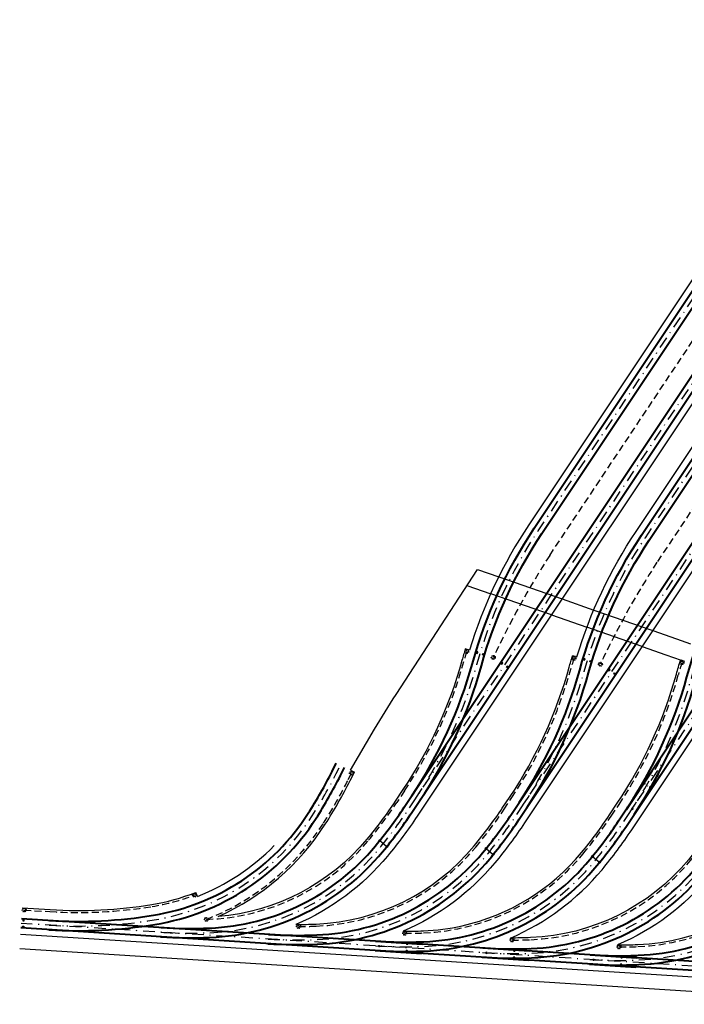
# Model space of a CAD drawing. Header units: metres. Extents: x 6603819 to 6604192, y 5739806 to 5740030.
# Tile 2 of 4: x 6603984 to 6604056, y 5739832 to 5739937. Entities that reach past the tile are written whole.
import ezdxf

# ---------------------------------------------------------------- set-up
doc = ezdxf.new("R2010")
doc.units = ezdxf.units.M
doc.linetypes.add('DASHDOT', pattern=[25.4, 12.7, -6.35, 0, -6.35])
doc.linetypes.add('HIDDEN', pattern=[0.375, 0.25, -0.125])
for name, color, linetype, lineweight in [('OBRZEŻE_BET_8X40', 236, 'Continuous', 30), ('ODW_DRENAZ', 5, 'HIDDEN', 30), ('ODW_DRENAZ_NAJN', 5, 'HIDDEN', 30), ('OSIE_TORU', 10, 'DASHDOT', 30), ('szyny 60R2', 14, 'Continuous', 40), ('T_ODW_ZWROTNIC', 180, 'Continuous', 35), ('T_POŁ_ELEKTR', 1, 'Continuous', 30), ('zwrotnica R50m', 140, 'Continuous', 40)]:
    doc.layers.add(name, color=color, linetype=linetype, lineweight=lineweight)

# ---------------------------------------------------------------- blocks, each defined once
blk = doc.blocks.new('zwr50')
at = {"layer": 'T_ODW_ZWROTNIC'}
for centre in [(-2.66, 2.27), (-2.99, 1.61), (-0.13, 0.63)]:
    blk.add_circle(centre, 0.06, dxfattribs=at)
at = {"layer": 'zwrotnica R50m'}
for p, q in [((0, 0), (-4.45, 2.27)), ((0.45, 0.89), (-4, 3.16))]:
    blk.add_line(p, q, dxfattribs=at)
for radius in [50.5, 49.5]:
    blk.add_arc((-22.5, -44.09), radius, 62.9595, 68.7469, dxfattribs=at)
blk = doc.blocks.new('POŁ_ELEKTR')
at = {"layer": 'T_POŁ_ELEKTR'}
blk.add_line((0, 0), (0.83, -0.55), dxfattribs=at)
for centre in [(0, 0), (0.83, -0.55)]:
    blk.add_circle(centre, 0.1, dxfattribs=at)

msp = doc.modelspace()

# ---------------------------------------------------------------- linework, layer by layer
at = {"color": 252}
for points in [[(6604033.12, 5739869.34), (6604033.32, 5739869.28), (6604033.37, 5739869.43), (6604033.16, 5739869.49)], [(6604034.08, 5739869.05), (6604033.88, 5739869.11), (6604033.92, 5739869.26), (6604034.12, 5739869.2)], [(6604035.79, 5739868.24), (6604035.97, 5739868.13), (6604036.05, 5739868.25), (6604035.87, 5739868.37)], [(6604036.62, 5739867.69), (6604036.45, 5739867.81), (6604036.53, 5739867.93), (6604036.71, 5739867.81)], [(6604044.65, 5739868.61), (6604044.85, 5739868.55), (6604044.89, 5739868.69), (6604044.69, 5739868.75)], [(6604045.61, 5739868.32), (6604045.41, 5739868.38), (6604045.45, 5739868.52), (6604045.65, 5739868.46)], [(6604047.32, 5739867.51), (6604047.49, 5739867.39), (6604047.58, 5739867.52), (6604047.4, 5739867.64)], [(6604048.15, 5739866.96), (6604047.98, 5739867.07), (6604048.06, 5739867.2), (6604048.23, 5739867.08)], [(6603984.46, 5739840.73), (6603984.44, 5739840.52), (6603984.59, 5739840.51), (6603984.61, 5739840.72)], [(6603984.4, 5739839.73), (6603984.41, 5739839.94), (6603984.56, 5739839.93), (6603984.54, 5739839.72)]]:
    msp.add_lwpolyline(points, close=True, dxfattribs=at)
at = {"color": 252, "linetype": 'HIDDEN', "ltscale": 0.2}
for centre in [(6604033.28, 5739869.37), (6604033.96, 5739869.17), (6604035.95, 5739868.23), (6604036.54, 5739867.83), (6604044.81, 5739868.64), (6604045.49, 5739868.43), (6604047.48, 5739867.49), (6604048.07, 5739867.1), (6603984.52, 5739840.58), (6603984.48, 5739839.87)]:
    msp.add_circle(centre, 0.054, dxfattribs=at)
at = {"layer": 'OBRZEŻE_BET_8X40', "color": 252}
msp.add_line((6603984.11, 5739837.54), (6604061.76, 5739832.61), dxfattribs=at)
at = {"layer": 'OBRZEŻE_BET_8X40', "color": 252, "flags": 128}
for points in [[(6604120.98, 5740001.86, 0.062012), (6604116.35, 5739990.72), (6604107.81, 5739959.86, -0.079557), (6604101.08, 5739945.13), (6604038.39, 5739851.04, -0.026186), (6604035.19, 5739846.75, -0.118978), (6604025.34, 5739839.39)], [(6604111.31, 5739991.88), (6604038.85, 5739883.11, 0.073271), (6604032.47, 5739869.62)], [(6604109.91, 5739976.43, -0.002541), (6604109.62, 5739976), (6604026.86, 5739851.78, -0.026186), (6604023.66, 5739847.48, -0.118978), (6604013.81, 5739840.12)], [(6604044, 5739868.89, -0.073274), (6604050.38, 5739882.38), (6604103.35, 5739961.9, 0.079557), (6604109.77, 5739975.93), (6604109.91, 5739976.43)], [(6604019.67, 5739856.71), (6604022.26, 5739861.12, -0.010994), (6604024.58, 5739864.85), (6604033.32, 5739878.3)], [(6604032.02, 5739869.76, 0.006249), (6604031.66, 5739868.52, -0.079557), (6604025.31, 5739854.62), (6604024.48, 5739853.37, -0.026186), (6604021.45, 5739849.31, -0.201422), (6604005.44, 5739840.96, 0.145786), (6604016.97, 5739850.91, 0.026186), (6604019.64, 5739855.61), (6604020.09, 5739856.5)], [(6604013.81, 5739840.12, 0.011249), (6604015.99, 5739840.16, 0.212393), (6604032.98, 5739848.58, 0.026186), (6604036, 5739852.64), (6604036.84, 5739853.88, 0.079557), (6604043.19, 5739867.78, -0.006247), (6604043.55, 5739869.02)], [(6604003.21, 5739843.13, 0.105245), (6604011.48, 5739848.6)], [(6603984.39, 5739841.91), (6603987.37, 5739841.72, 0.056784), (6603998.3, 5739842.26, 0.052827), (6604003.04, 5739843.57, 0.052827)], [(6604135.67, 5739837.52, 0.0742), (6604121.55, 5739834.64, -0.103735), (6604100.75, 5739831.63), (6604061.04, 5739834.16), (6603984.21, 5739839.04)]]:
    msp.add_lwpolyline(points, format="xyb", dxfattribs=at)
at = {"layer": 'OBRZEŻE_BET_8X40', "flags": 128}
for points in [[(6604036.87, 5739838.66, 0.118978), (6604046.72, 5739846.01, 0.026186), (6604049.92, 5739850.31), (6604107.12, 5739936.17, 0.079557), (6604113.86, 5739950.9, -0.079557), (6604120.27, 5739964.93), (6604120.27, 5739964.93, 0.026186), (6604123.01, 5739969.54, 0.062774), (6604125.3, 5739975.68, 0.062774)], [(6604128.42, 5739962.33, -0.062774), (6604126.13, 5739956.19, -0.026186), (6604123.39, 5739951.58, 0.079557), (6604116.98, 5739937.55, -0.079557), (6604110.24, 5739922.82), (6604061.45, 5739849.58, -0.026186), (6604058.25, 5739845.28, -0.118978), (6604048.4, 5739837.92)], [(6604031.69, 5739839.98, 0.165614), (6604044.51, 5739847.85, 0.026186), (6604047.53, 5739851.9), (6604048.36, 5739853.15, 0.079557), (6604054.72, 5739867.05, -0.007686), (6604055.17, 5739868.57)], [(6604066.61, 5739867.56, 0.00625), (6604066.25, 5739866.32, -0.079557), (6604059.89, 5739852.42), (6604059.06, 5739851.17, -0.026186), (6604056.04, 5739847.11, -0.212393), (6604039.04, 5739838.7, -0.011249), (6604036.87, 5739838.66)], [(6604048.4, 5739837.92, 0.011249), (6604050.57, 5739837.96, 0.212393), (6604067.57, 5739846.38, 0.026186), (6604070.59, 5739850.44), (6604071.42, 5739851.69, 0.079557), (6604077.77, 5739865.59, -0.006302), (6604078.14, 5739866.84)], [(6604025.34, 5739839.39, 0.011249), (6604027.51, 5739839.43, 0.04519), (6604031.69, 5739839.98, 0.04519)]]:
    msp.add_lwpolyline(points, format="xyb", dxfattribs=at)
at = {"layer": 'OBRZEŻE_BET_8X40', "color": 252, "flags": 128}
for points in [[(6604033.32, 5739878.3), (6604035.61, 5739877.51)], [(6604035.61, 5739877.51), (6604042.42, 5739875.13)], [(6604032.19, 5739876.58), (6604034.75, 5739875.69)], [(6604041.28, 5739873.41), (6604034.75, 5739875.69)], [(6604042.42, 5739875.13), (6604045.83, 5739873.94)], [(6604041.28, 5739873.41), (6604045.09, 5739872.08)], [(6604045.83, 5739873.94), (6604052.18, 5739871.73)], [(6604051.03, 5739870.02), (6604045.09, 5739872.08)], [(6604052.18, 5739871.73), (6604054.71, 5739870.85)], [(6604051.03, 5739870.02), (6604053.57, 5739869.13)], [(6604032.47, 5739869.62), (6604032.02, 5739869.76)], [(6604044, 5739868.89), (6604043.55, 5739869.02)], [(6604019.67, 5739856.71), (6604020.09, 5739856.5)], [(6604003.21, 5739843.13), (6604003.04, 5739843.57)]]:
    msp.add_lwpolyline(points, dxfattribs=at)
at = {"layer": 'OBRZEŻE_BET_8X40', "flags": 128}
for points in [[(6604054.71, 5739870.85), (6604056.24, 5739870.32)], [(6604053.57, 5739869.13), (6604055.23, 5739868.55)], [(6604055.61, 5739868.42), (6604055.23, 5739868.55)]]:
    msp.add_lwpolyline(points, dxfattribs=at)
at = {"layer": 'ODW_DRENAZ', "color": 252, "ltscale": 3}
for points in [[(6604035.03, 5739868.84, -0.034025), (6604041.1, 5739879.82), (6604106.54, 5739978.05, 0.035664), (6604113.55, 5739990.39)], [(6604104.9, 5739959.4, -0.038679), (6604098, 5739947.18), (6604052.63, 5739879.08, 0.034012), (6604046.55, 5739868.11)], [(6604032.17, 5739869.48, 0.00518), (6604031.88, 5739868.46, -0.079557), (6604025.49, 5739854.5), (6604024.66, 5739853.25, -0.026186), (6604021.62, 5739849.17, -0.215585), (6604004.18, 5739840.67, 0.158041), (6604016.78, 5739851.02, 0.026186), (6604019.44, 5739855.71), (6604019.78, 5739856.38)], [(6604014.1, 5739839.9, 0.009784), (6604016, 5739839.94, 0.212393), (6604033.15, 5739848.44, 0.026186), (6604036.19, 5739852.51), (6604037.02, 5739853.76, 0.079557), (6604043.4, 5739867.72, -0.005178), (6604043.7, 5739868.75, -0.005178)], [(6603984.59, 5739841.67), (6603987.36, 5739841.5, 0.056784), (6603998.34, 5739842.05, 0.050486), (6604002.91, 5739843.28, 0.050486)]]:
    msp.add_lwpolyline(points, format="xyb", dxfattribs=at)
at = {"layer": 'ODW_DRENAZ', "ltscale": 3}
for points in [[(6604025.5, 5739839.17, 0.010438), (6604027.52, 5739839.21, 0.212393), (6604044.68, 5739847.71, 0.026186), (6604047.71, 5739851.78), (6604048.55, 5739853.03, 0.079557), (6604054.93, 5739866.99, -0.006579), (6604055.31, 5739868.29)], [(6604066.75, 5739867.28, 0.005181), (6604066.46, 5739866.26, -0.079557), (6604060.07, 5739852.3), (6604059.24, 5739851.05, -0.026186), (6604056.21, 5739846.97, -0.212393), (6604039.05, 5739838.48, -0.013684), (6604037.04, 5739838.45)], [(6604048.55, 5739837.7, 0.010616), (6604050.58, 5739837.74, 0.212393), (6604067.74, 5739846.24, 0.026186), (6604070.77, 5739850.32), (6604071.6, 5739851.56, 0.079557), (6604077.99, 5739865.53, -0.005233), (6604078.29, 5739866.56)]]:
    msp.add_lwpolyline(points, format="xyb", dxfattribs=at)
at = {"layer": 'ODW_DRENAZ', "color": 252, "ltscale": 0.1}
for centre in [(6604032.17, 5739869.48), (6604043.7, 5739868.75), (6604019.78, 5739856.38), (6604002.91, 5739843.28)]:
    msp.add_circle(centre, 0.212, dxfattribs=at)
at = {"layer": 'ODW_DRENAZ', "color": 252, "ltscale": 0.5}
for centre in [(6604032.17, 5739869.48), (6604043.7, 5739868.75), (6604019.78, 5739856.38), (6604002.91, 5739843.28)]:
    msp.add_circle(centre, 0.158, dxfattribs=at)
at = {"layer": 'ODW_DRENAZ', "ltscale": 0.1}
msp.add_circle((6604055.31, 5739868.29), 0.212, dxfattribs=at)
at = {"layer": 'ODW_DRENAZ', "ltscale": 0.5}
msp.add_circle((6604055.31, 5739868.29), 0.158, dxfattribs=at)
at = {"layer": 'ODW_DRENAZ_NAJN', "color": 252, "ltscale": 0.1}
for centre in [(6604035.03, 5739868.84), (6604046.55, 5739868.11), (6603984.59, 5739841.67), (6604004.18, 5739840.67), (6604014.1, 5739839.9)]:
    msp.add_circle(centre, 0.212, dxfattribs=at)
at = {"layer": 'ODW_DRENAZ_NAJN', "color": 252, "ltscale": 0.5}
for centre in [(6604035.03, 5739868.84), (6604046.55, 5739868.11), (6603984.59, 5739841.67), (6604004.18, 5739840.67), (6604014.1, 5739839.9)]:
    msp.add_circle(centre, 0.158, dxfattribs=at)
at = {"layer": 'ODW_DRENAZ_NAJN', "ltscale": 0.1}
for centre in [(6604025.5, 5739839.17), (6604037.04, 5739838.45), (6604048.55, 5739837.7)]:
    msp.add_circle(centre, 0.212, dxfattribs=at)
at = {"layer": 'ODW_DRENAZ_NAJN', "ltscale": 0.5}
for centre in [(6604025.5, 5739839.17), (6604037.04, 5739838.45), (6604048.55, 5739837.7)]:
    msp.add_circle(centre, 0.158, dxfattribs=at)
at = {"layer": 'OSIE_TORU', "ltscale": 0.1, "flags": 128}
for points in [[(6604045.41, 5739836.35, 0.026186), (6604050.64, 5739836.3, 0.212393), (6604068.85, 5739845.31, 0.026186), (6604071.98, 5739849.51), (6604127.07, 5739932.21, 0.026186), (6604129.74, 5739936.71, 0.153156), (6604132.4, 5739951.43, 0.026186), (6604131.48, 5739956.59), (6604123.58, 5739990.39, -0.026186), (6604122.66, 5739995.54, -0.154105), (6604125.36, 5740010.35, -0.025258), (6604127.95, 5740014.69)], [(6604049.75, 5739852.23, 0.079557), (6604056.33, 5739866.61, -0.079557), (6604062.9, 5739880.98), (6604119.27, 5739965.6, 0.026186), (6604121.94, 5739970.1, 0.154105), (6604124.6, 5739984.92, 0.025258), (6604123.7, 5739989.88)], [(6604022.35, 5739837.82, 0.026186), (6604027.58, 5739837.76, 0.212393), (6604045.8, 5739846.78, 0.026186), (6604048.92, 5739850.98), (6604106.12, 5739936.84, 0.079557), (6604112.7, 5739951.22, -0.079557), (6604119.27, 5739965.6)], [(6604033.88, 5739837.09, 0.026186), (6604039.11, 5739837.03, 0.212393), (6604057.32, 5739846.05, 0.026186), (6604060.45, 5739850.24), (6604109.24, 5739923.49, 0.079557), (6604115.82, 5739937.87, -0.079557), (6604122.4, 5739952.25)]]:
    msp.add_lwpolyline(points, format="xyb", dxfattribs=at)
at = {"layer": 'OSIE_TORU', "color": 252, "ltscale": 0.1, "flags": 128}
for points in [[(6604010.82, 5739838.55, 0.026186), (6604016.06, 5739838.49, 0.212393), (6604034.27, 5739847.51, 0.026186), (6604037.39, 5739851.71), (6604100.08, 5739945.8, 0.079557), (6604106.65, 5739960.18), (6604115.2, 5739991.04, -0.079557), (6604121.77, 5740005.42)], [(6604026.7, 5739853.69, 0.079557), (6604033.27, 5739868.07, -0.079557), (6604039.85, 5739882.45), (6604121.77, 5740005.42)], [(6603999.29, 5739839.28, 0.026186), (6604004.53, 5739839.23, 0.212393), (6604022.74, 5739848.25, 0.026186), (6604025.87, 5739852.44), (6604108.62, 5739976.66, 0.079557), (6604115.2, 5739991.04)], [(6604038.22, 5739852.96, 0.079557), (6604044.8, 5739867.34, -0.079557), (6604051.38, 5739881.72), (6604104.35, 5739961.23, 0.079557), (6604110.93, 5739975.61)], [(6603987.27, 5739840.05, 0.056784), (6603998.57, 5739840.61, 0.212643), (6604015.56, 5739851.81, 0.026186), (6604018.15, 5739856.36), (6604018.6, 5739857.25)]]:
    msp.add_lwpolyline(points, format="xyb", dxfattribs=at)
msp.add_lwpolyline([(6604022.35, 5739837.82), (6603984.28, 5739840.24)], dxfattribs=at)
at = {"layer": 'OSIE_TORU', "ltscale": 0.1, "flags": 128}
msp.add_lwpolyline([(6604056.57, 5739835.64), (6604022.35, 5739837.82)], dxfattribs=at)
at = {"layer": 'szyny 60R2', "ltscale": 3, "flags": 128}
for points in [[(6604045.37, 5739835.85, 0.026186), (6604050.66, 5739835.8, 0.212393), (6604069.24, 5739845, 0.026186), (6604072.39, 5739849.24), (6604127.49, 5739931.93, 0.026186), (6604130.18, 5739936.48, 0.153156), (6604132.9, 5739951.5, 0.026186), (6604131.97, 5739956.7), (6604124.07, 5739990.5, -0.026186), (6604123.15, 5739995.6, -0.154105), (6604125.81, 5740010.12, -0.025258), (6604128.36, 5740014.41, -0.025258)], [(6604045.44, 5739836.85, 0.026186), (6604050.62, 5739836.8, 0.212393), (6604068.47, 5739845.63, 0.026186), (6604071.56, 5739849.79), (6604126.65, 5739932.48, 0.026186), (6604129.3, 5739936.94, 0.153156), (6604131.91, 5739951.37, 0.026186), (6604130.99, 5739956.47), (6604123.09, 5739990.28, -0.026186), (6604122.16, 5739995.48, -0.154105), (6604124.92, 5740010.58, -0.025258), (6604127.53, 5740014.96, -0.025258)], [(6604049.34, 5739852.5, 0.079557), (6604055.85, 5739866.74, -0.079557), (6604062.49, 5739881.26), (6604118.86, 5739965.87, 0.026186), (6604121.5, 5739970.33, 0.154105), (6604124.1, 5739984.85, 0.025258), (6604123.21, 5739989.77, 0.025258)], [(6604050.17, 5739851.95, 0.079557), (6604056.81, 5739866.47, -0.079557), (6604063.32, 5739880.71), (6604119.69, 5739965.32, 0.026186), (6604122.39, 5739969.87, 0.154105), (6604125.09, 5739984.98, 0.025258), (6604124.18, 5739990, 0.025258)], [(6604022.32, 5739837.32, 0.026186), (6604027.6, 5739837.26, 0.212393), (6604046.18, 5739846.46, 0.026186), (6604049.34, 5739850.7), (6604106.54, 5739936.56, 0.079557), (6604113.18, 5739951.08, -0.079557), (6604119.69, 5739965.32, -0.079557)], [(6604022.38, 5739838.32, 0.026186), (6604027.56, 5739838.26, 0.212393), (6604045.41, 5739847.1, 0.026186), (6604048.5, 5739851.25), (6604105.71, 5739937.12, 0.079557), (6604112.22, 5739951.35, -0.079557), (6604118.86, 5739965.87, -0.079557)], [(6604033.85, 5739836.59, 0.026186), (6604039.13, 5739836.53, 0.212393), (6604057.71, 5739845.73, 0.026186), (6604060.87, 5739849.97), (6604109.66, 5739923.21, 0.079557), (6604116.3, 5739937.73, -0.079557), (6604122.81, 5739951.97, -0.079557)], [(6604033.91, 5739837.59, 0.026186), (6604039.09, 5739837.53, 0.212393), (6604056.94, 5739846.37, 0.026186), (6604060.03, 5739850.52), (6604108.83, 5739923.76, 0.079557), (6604115.34, 5739938, -0.079557), (6604121.98, 5739952.52, -0.079557)]]:
    msp.add_lwpolyline(points, format="xyb", dxfattribs=at)
at = {"layer": 'szyny 60R2', "color": 252, "ltscale": 3, "flags": 128}
for points in [[(6604010.85, 5739839.05, 0.026186), (6604016.04, 5739838.99, 0.212393), (6604033.88, 5739847.83, 0.026186), (6604036.98, 5739851.99), (6604099.66, 5739946.08, 0.079557), (6604106.17, 5739960.31), (6604114.72, 5739991.18, -0.079557), (6604121.36, 5740005.7, -0.079557)], [(6604026.28, 5739853.97, 0.079557), (6604032.79, 5739868.2, -0.079557), (6604039.43, 5739882.73), (6604121.36, 5740005.7)], [(6604010.79, 5739838.05, 0.026186), (6604016.08, 5739837.99, 0.212393), (6604034.65, 5739847.19, 0.026186), (6604037.81, 5739851.43), (6604100.49, 5739945.52, 0.079557), (6604107.13, 5739960.04), (6604115.68, 5739990.91, -0.079557), (6604122.19, 5740005.14, -0.079557)], [(6604027.11, 5739853.41, 0.079557), (6604033.75, 5739867.94, -0.079557), (6604040.26, 5739882.17), (6604122.19, 5740005.14)], [(6603999.26, 5739838.79, 0.026186), (6604004.55, 5739838.73, 0.212393), (6604023.12, 5739847.93, 0.026186), (6604026.28, 5739852.17), (6604109.04, 5739976.39, 0.079557), (6604115.68, 5739990.91, 0.079557)], [(6603999.33, 5739839.78, 0.026186), (6604004.51, 5739839.73, 0.212393), (6604022.35, 5739848.56, 0.026186), (6604025.45, 5739852.72), (6604108.21, 5739976.94, 0.079557), (6604114.72, 5739991.18, 0.079557)], [(6604037.81, 5739853.24, 0.079557), (6604044.32, 5739867.47, -0.079557), (6604050.96, 5739881.99), (6604103.93, 5739961.51, 0.079557), (6604110.44, 5739975.74, 0.079557)], [(6604038.64, 5739852.68, 0.079557), (6604045.28, 5739867.2, -0.079557), (6604051.79, 5739881.44), (6604104.77, 5739960.95, 0.079557), (6604111.41, 5739975.48, 0.079557)], [(6603987.3, 5739840.55, 0.056784), (6603998.49, 5739841.11, 0.212643), (6604015.14, 5739852.08, 0.026186), (6604017.7, 5739856.58), (6604018.15, 5739857.47)], [(6603987.23, 5739839.55, 0.056784), (6603998.65, 5739840.12, 0.212643), (6604015.98, 5739851.54, 0.026186), (6604018.59, 5739856.13), (6604019.04, 5739857.02)]]:
    msp.add_lwpolyline(points, format="xyb", dxfattribs=at)
for points in [[(6604022.38, 5739838.32), (6603984.31, 5739840.74)], [(6604022.32, 5739837.32), (6603984.25, 5739839.74)]]:
    msp.add_lwpolyline(points, dxfattribs=at)
at = {"layer": 'szyny 60R2', "ltscale": 3, "flags": 128}
for points in [[(6604056.61, 5739836.14), (6604022.38, 5739838.32)], [(6604056.54, 5739835.15), (6604022.32, 5739837.32)]]:
    msp.add_lwpolyline(points, dxfattribs=at)
at = {"layer": 'T_POŁ_ELEKTR', "color": 252}
for p, q in [((6604022.82, 5739849.14), (6604023.6, 5739848.51)), ((6604034.26, 5739848.29), (6604035.03, 5739847.66))]:
    msp.add_line(p, q, dxfattribs=at)
for centre in [(6604022.82, 5739849.14), (6604023.6, 5739848.51), (6604034.26, 5739848.29), (6604035.03, 5739847.66)]:
    msp.add_circle(centre, 0.1, dxfattribs=at)

# ---------------------------------------------------------------- block references
at = {"layer": 'T_POŁ_ELEKTR', "rotation": 354.5243299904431}
msp.add_blockref('POŁ_ELEKTR', (6604045.69, 5739847.44), dxfattribs=at)
at = {"layer": 'zwrotnica R50m', "linetype": 'ByBlock'}
for p, rotation in [((6604049.34, 5739852.5), 263.3682208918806), ((6604022.38, 5739838.32), 203.4040571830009), ((6604033.91, 5739837.59), 203.4040571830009), ((6604045.44, 5739836.85), 203.4040571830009)]:
    msp.add_blockref('zwr50', p, dxfattribs=dict(at, rotation=rotation))

doc.saveas('drawing.dxf')
